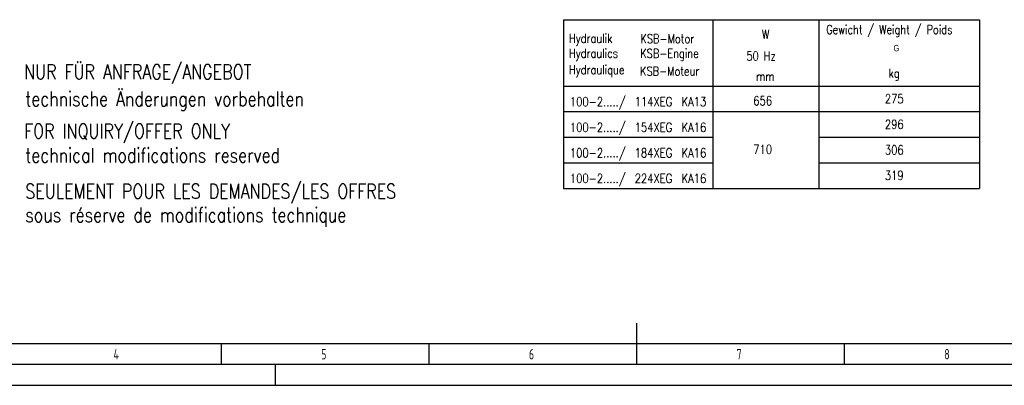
# Model space of a CAD drawing. Header units: millimetres. Extents: x 0 to 5940, y 0 to 4200.
# Tile 13 of 52: x 1485 to 3855, y 0 to 881. Entities that reach past the tile are written whole.
import ezdxf

# ---------------------------------------------------------------- set-up
doc = ezdxf.new("R2010")
doc.units = ezdxf.units.MM
doc.header["$LTSCALE"] = 50
doc.layers.get('0').update_dxf_attribs({"linetype": 'CONTINUOUS'})
for name, color, linetype in [('01-LINIE-025', 1, 'CONTINUOUS'), ('02-LINIE-035', 2, 'CONTINUOUS'), ('10-TEXT-025', 1, 'CONTINUOUS'), ('11-TEXT-035', 2, 'CONTINUOUS'), ('KSB-BLATTRAND', 2, 'CONTINUOUS')]:
    doc.layers.add(name, color=color, linetype=linetype)
doc.layers.add('Level 4', color=7, linetype='CONTINUOUS', lineweight=0)
doc.styles.add('ROMANS', font='romans', dxfattribs={"width": 0.8})
doc.styles.get("Standard").update_dxf_attribs({"font": 'ISOCP.SHX'})
doc.styles.add('Style-WORKING', font='WORKING.shx', dxfattribs={"width": 0.8})

# ---------------------------------------------------------------- blocks, each defined once
blk = doc.blocks.new('Rahmen_A2')
at = {"color": 1, "ltscale": 150}
for p, q in [((584, 10), (10, 10)), ((0, 0), (594, 0))]:
    blk.add_line(p, q, dxfattribs=at)
at = {"layer": 'KSB-BLATTRAND'}
for p, q in [((297, 5), (297, 15)), ((197, 5), (197, 10)), ((247, 5), (247, 10)), ((297, 5), (297, 10)), ((347, 5), (347, 10)), ((589, 5), (5, 5)), ((210, 0), (210, 5))]:
    blk.add_line(p, q, dxfattribs=at)
at = {"layer": 'KSB-BLATTRAND', "width": 0.75}
for s, p in [('4', (171.0625, 6.25)), ('5', (221.0625, 6.25)), ('6', (271.0625, 6.25)), ('7', (321.0625, 6.25)), ('8', (371.0625, 6.25))]:
    blk.add_text(s, height=2.5, dxfattribs=at).set_placement(p)

msp = doc.modelspace()

# ---------------------------------------------------------------- linework, layer by layer
at = {"layer": '01-LINIE-025'}
for p, q in [((2793.8, 659.5), (3795.6, 659.5)), ((2793.8, 597.9), (3153, 597.9)), ((3408.2, 597.9), (3795.6, 597.9)), ((2793.8, 536.3), (3153, 536.3)), ((3408.2, 536.3), (3795.6, 536.3))]:
    msp.add_line(p, q, dxfattribs=at)
at = {"layer": '02-LINIE-035'}
for p, q in [((2793.8, 881.1), (2793.8, 474.7)), ((2793.8, 881.1), (3795.6, 881.1)), ((3153, 881.1), (3153, 474.7)), ((3408.2, 881.1), (3408.2, 474.7)), ((2793.8, 721.1), (3795.6, 721.1)), ((2793.8, 474.7), (3795.6, 474.7))]:
    msp.add_line(p, q, dxfattribs=at)
at = {"layer": 'Level 4', "color": 2, "linetype": 'Continuous', "lineweight": -3}
msp.add_line((3795.6, 881.1), (3795.6, 474.7), dxfattribs=at)

# ---------------------------------------------------------------- block references
at = {"layer": 'KSB-BLATTRAND', "xscale": 10, "yscale": 10, "zscale": 10}
msp.add_blockref('Rahmen_A2', (0, 0), dxfattribs=at)

# ---------------------------------------------------------------- texts
at = {"layer": '02-LINIE-035', "style": 'ROMANS', "width": 0.8}
msp.add_text('Gewicht / Weight / Poids', height=21.599, dxfattribs=at).set_placement((3426.3, 846.6))
at = {"layer": '10-TEXT-025', "style": 'ROMANS', "width": 0.8}
for s, p in [('100-2...../', (2809.1, 672.4)), ('114XEG', (2965.1, 672.4)), ('KA13', (3077.9, 672.4)), ('656', (3250.6, 674.7)), ('275', (3567.4, 679.6)), ('296', (3567.4, 618)), ('100-2...../', (2809.1, 610.8)), ('154XEG', (2965.1, 610.8)), ('KA16', (3077.9, 610.8)), ('100-2...../', (2809.1, 549.2)), ('184XEG', (2965.1, 549.2)), ('KA16', (3077.9, 549.2)), ('710', (3250.6, 557.8)), ('306', (3567.4, 556.4)), ('100-2...../', (2809.1, 487.6)), ('224XEG', (2965.1, 487.6)), ('KA16', (3077.9, 487.6)), ('319', (3567.4, 494.8))]:
    msp.add_text(s, height=22, dxfattribs=at).set_placement(p)
at = {"layer": '11-TEXT-035', "style": 'ROMANS', "width": 0.8}
for s, height, p in [('W', 21.6, (3271.5, 834.8)), ('Hydraulik', 21.6, (2807.1, 825.4)), ('KSB-Motor', 21.6, (2979, 824.5)), ('Hydraulics', 21.6, (2807.1, 789.5)), ('KSB-Engine', 21.6, (2978.5, 789.1)), ('50 Hz', 21.6, (3234.2, 782.7)), ('NUR FÜR ANFRAGE/ANGEBOT', 35, (1495.4, 737.9)), ('Hydraulique', 21.598, (2807.1, 749.6)), ('KSB-Moteur', 21.6, (2978, 746.3)), ('kg', 21.6, (3576.4, 741.4)), ('mm', 21.6, (3257.4, 733.6)), ('technische Änderungen vorbehalten', 35, (1498, 672.9)), ('FOR INQUIRY/OFFER ONLY', 35, (1495.4, 595.2)), ('technical modifications reserved', 35, (1498, 536.9)), ('SEULEMENT POUR LES DEMANDES/LES OFFRES', 35, (1498, 450.2)), ('sous réserve de modifications technique', 35, (1498, 393.3))]:
    msp.add_text(s, height=height, dxfattribs=at).set_placement(p)
at = {"layer": 'Level 4', "color": 1, "linetype": 'Continuous', "lineweight": -3, "style": 'Style-WORKING', "width": 0.8}
msp.add_text('G', height=15.4, dxfattribs=at).set_placement((3588.2, 805))

doc.saveas('drawing.dxf')
